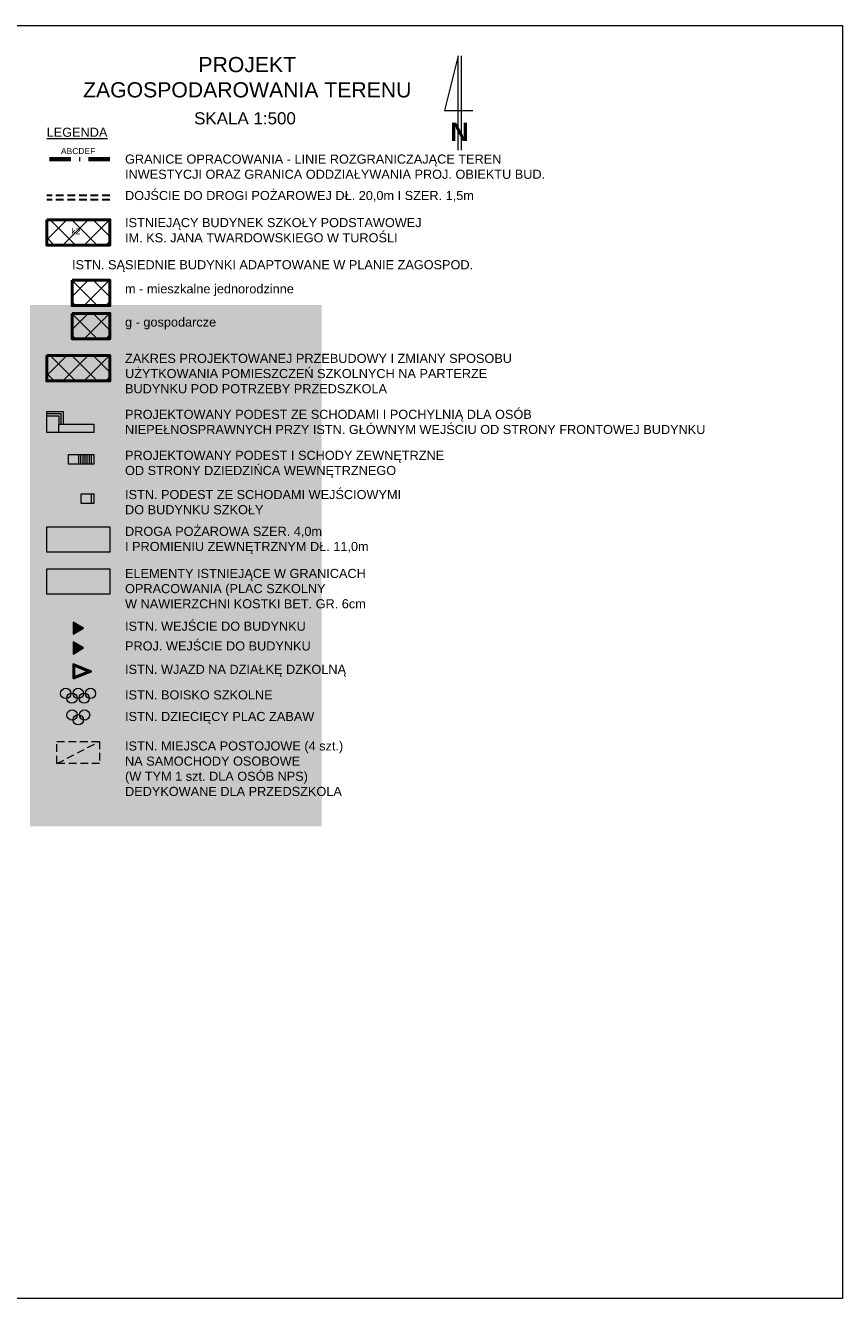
# Model space of a CAD drawing. Header units: millimetres. Extents: x -29624 to 9939, y -6894 to 6495.
# Tile 8 of 243: x -29461 to -29327, y 2127 to 2337. Entities that reach past the tile are written whole.
import ezdxf

# ---------------------------------------------------------------- set-up
doc = ezdxf.new("R2010")
doc.units = ezdxf.units.MM
doc.header["$MEASUREMENT"] = 0
doc.linetypes.add('DASHED', pattern=[19.05, 12.7, -6.35])
doc.linetypes.add('Kropki i Kreski', pattern=[920, 500, -200, 20, -200])
for name, color, linetype, lineweight in [('A_cienkie', 130, 'Continuous', 9), ('A_opisy', 81, 'Continuous', 13), ('A_przekrojowe główne', 50, 'Continuous', 50), ('A_widokowe', 160, 'Continuous', 18)]:
    doc.layers.add(name, color=color, linetype=linetype, lineweight=lineweight)
doc.layers.add('A_mapa', color=7, linetype='Continuous', lineweight=9, true_color=0xffffff)
doc.layers.add('A_zakres opracowania', color=7, linetype='Continuous', lineweight=70, true_color=0xe00038)
doc.styles.get("Standard").update_dxf_attribs({"font": 'arial.ttf'})
picture_1 = doc.add_image_def('image1.jpg', size_in_pixel=(6993, 4713))

msp = doc.modelspace()

# ---------------------------------------------------------------- hatches: boundary and pattern name
at = {"layer": 'A_cienkie'}
h = msp.add_hatch(dxfattribs=at)
h.set_pattern_fill('NET', color=256, scale=20, angle=45)
h.set_pattern_definition([(45, (-15.5467, 1.7596), (-1.76776695, 1.76776695), []), (135, (-15.5467, 1.7596), (-1.76776695, -1.76776695), [])])
h.paths.add_polyline_path([(-29457.886, 2304.755), (-29447.47, 2304.755), (-29447.47, 2300.577), (-29457.886, 2300.577)])
h = msp.add_hatch(dxfattribs=at)
h.set_pattern_fill('NET', color=256, scale=20, angle=45)
h.set_pattern_definition([(45, (-15.5467, -8.2063), (-1.76776695, 1.76776695), []), (135, (-15.5467, -8.2063), (-1.76776695, -1.76776695), [])])
h.paths.add_polyline_path([(-29453.704, 2294.789), (-29447.47, 2294.789), (-29447.47, 2290.611), (-29453.704, 2290.611)])
h = msp.add_hatch(dxfattribs=at)
h.set_pattern_fill('NET', color=256, scale=20, angle=45)
h.set_pattern_definition([(45, (-15.5467, -13.6917), (-1.76776695, 1.76776695), []), (135, (-15.5467, -13.6917), (-1.76776695, -1.76776695), [])])
h.paths.add_polyline_path([(-29453.704, 2289.304), (-29447.47, 2289.304), (-29447.47, 2285.126), (-29453.704, 2285.126)])
h = msp.add_hatch(dxfattribs=at)
h.set_pattern_fill('NET', color=256, scale=20, angle=45)
h.set_pattern_definition([(45, (-15.5467, -20.6403), (-1.76776695, 1.76776695), []), (135, (-15.5467, -20.6403), (-1.76776695, -1.76776695), [])])
h.paths.add_polyline_path([(-29457.886, 2282.355), (-29447.47, 2282.355), (-29447.47, 2278.177), (-29457.886, 2278.177)])
at = {"layer": 'A_widokowe', "lineweight": 9, "true_color": 0xe00000, "transparency": 33554534}
h = msp.add_hatch(color=12, dxfattribs=at)
h.dxf.hatch_style = 1
h.paths.add_polyline_path([(-29457.886, 2254.108), (-29447.47, 2254.108), (-29447.47, 2249.93), (-29457.886, 2249.93)])
at = {"layer": 'A_widokowe'}
h = msp.add_hatch(color=256, dxfattribs=at)
h.dxf.hatch_style = 1
h.paths.add_polyline_path([(-29453.539, 2236.373), (-29451.816, 2237.368), (-29453.539, 2238.363)])
at = {"layer": 'A_widokowe', "true_color": 0xe600e6}
h = msp.add_hatch(color=6, dxfattribs=at)
h.dxf.hatch_style = 1
h.paths.add_polyline_path([(-29453.539, 2233.117), (-29451.816, 2234.112), (-29453.539, 2235.106)])
at = {"layer": 'A_zakres opracowania', "lineweight": 9, "true_color": 0xffffff, "transparency": 33554636}
h = msp.add_hatch(color=7, dxfattribs=at)
h.dxf.hatch_style = 1
h.paths.add_polyline_path([(-29460.628, 2290.687), (-29412.541, 2290.687), (-29412.541, 2204.675), (-29460.628, 2204.675)])
at = {"layer": 'A_zakres opracowania', "lineweight": 9, "true_color": 0x7a7aff, "transparency": 33554534}
h = msp.add_hatch(color=171, dxfattribs=at)
h.dxf.hatch_style = 1
h.paths.add_polyline_path([(-29457.886, 2282.355), (-29447.47, 2282.355), (-29447.47, 2278.177), (-29457.886, 2278.177)])
at = {"layer": 'A_zakres opracowania', "lineweight": 9, "true_color": 0xa1a1a1, "transparency": 33554534}
h = msp.add_hatch(color=253, dxfattribs=at)
h.dxf.hatch_style = 1
h.paths.add_polyline_path([(-29455.536, 2272.774), (-29455.536, 2271.045), (-29455.186, 2271.045), (-29455.186, 2273.124), (-29457.886, 2273.124), (-29457.886, 2272.774)])
h.paths.add_polyline_path([(-29455.886, 2272.424), (-29455.886, 2271.045), (-29455.536, 2271.045), (-29455.536, 2272.774), (-29457.886, 2272.774), (-29457.886, 2272.424)])
h.paths.add_polyline_path([(-29457.886, 2272.424), (-29457.886, 2269.645), (-29455.886, 2269.645), (-29455.886, 2271.045), (-29455.886, 2272.424)])
h.paths.add_polyline_path([(-29455.886, 2271.045), (-29455.886, 2269.645), (-29450.136, 2269.645), (-29450.136, 2271.045)])
h = msp.add_hatch(color=253, dxfattribs=at)
h.dxf.hatch_style = 1
h.paths.add_polyline_path([(-29450.136, 2264.439), (-29454.276, 2264.439), (-29454.276, 2266.039), (-29450.136, 2266.039)])

# ---------------------------------------------------------------- linework, layer by layer
at = {"layer": 'A_przekrojowe główne'}
for points in [[(-29457.886, 2304.755), (-29447.47, 2304.755), (-29447.47, 2300.577), (-29457.886, 2300.577)], [(-29453.704, 2294.789), (-29447.47, 2294.789), (-29447.47, 2290.611), (-29453.704, 2290.611)], [(-29453.704, 2289.304), (-29447.47, 2289.304), (-29447.47, 2285.126), (-29453.704, 2285.126)], [(-29457.886, 2282.355), (-29447.47, 2282.355), (-29447.47, 2278.177), (-29457.886, 2278.177)]]:
    msp.add_lwpolyline(points, close=True, dxfattribs=at)
at = {"layer": 'A_widokowe'}
for p, q in [((-29389.568, 2331.779), (-29389.568, 2316.22)), ((-29452.586, 2264.439), (-29452.586, 2266.039)), ((-29452.236, 2264.439), (-29452.236, 2266.039)), ((-29451.886, 2264.439), (-29451.886, 2266.039)), ((-29451.536, 2264.439), (-29451.536, 2266.039)), ((-29451.186, 2264.439), (-29451.186, 2266.039)), ((-29450.836, 2264.439), (-29450.836, 2266.039)), ((-29450.486, 2264.439), (-29450.486, 2266.039)), ((-29450.486, 2257.969), (-29450.486, 2259.569))]:
    msp.add_line(p, q, dxfattribs=at)
at = {"layer": 'A_widokowe', "color": 12, "linetype": 'DASHED', "ltscale": 0.1, "true_color": 0xe00000}
msp.add_line((-29456.204, 2215.051), (-29449.152, 2218.703), dxfattribs=at)
at = {"layer": 'A_widokowe'}
for points in [[(-29390.068, 2316.22), (-29390.068, 2331.779), (-29392.316, 2322.799), (-29387.648, 2322.799)], [(-29455.886, 2269.645), (-29455.886, 2271.045), (-29450.136, 2271.045), (-29450.136, 2269.645), (-29457.886, 2269.645), (-29457.886, 2273.124)], [(-29457.886, 2273.124), (-29455.186, 2273.124), (-29455.186, 2271.045)], [(-29457.886, 2272.774), (-29455.536, 2272.774), (-29455.536, 2271.045)], [(-29457.886, 2272.424), (-29455.886, 2272.424), (-29455.886, 2271.045)]]:
    msp.add_lwpolyline(points, dxfattribs=at)
for points in [[(-29450.136, 2264.439), (-29454.276, 2264.439), (-29454.276, 2266.039), (-29450.136, 2266.039)], [(-29450.136, 2257.969), (-29452.176, 2257.969), (-29452.176, 2259.569), (-29450.136, 2259.569)], [(-29457.886, 2247.16), (-29447.47, 2247.16), (-29447.47, 2242.981), (-29457.886, 2242.981)], [(-29453.539, 2236.373), (-29451.816, 2237.368), (-29453.539, 2238.363)], [(-29453.539, 2233.117), (-29451.816, 2234.112), (-29453.539, 2235.106)]]:
    msp.add_lwpolyline(points, close=True, dxfattribs=at)
at = {"layer": 'A_widokowe', "color": 12, "true_color": 0xe00000}
msp.add_lwpolyline([(-29457.886, 2254.108), (-29447.47, 2254.108), (-29447.47, 2249.93), (-29457.886, 2249.93)], close=True, dxfattribs=at)
at = {"layer": 'A_widokowe', "lineweight": 30}
for points in [[(-29453.539, 2229.062), (-29450.559, 2230.256), (-29453.539, 2231.449)], [(-29453.339, 2229.357), (-29451.097, 2230.256), (-29453.339, 2231.154)]]:
    msp.add_lwpolyline(points, close=True, dxfattribs=at)
at = {"layer": 'A_widokowe', "color": 12, "linetype": 'DASHED', "ltscale": 0.1, "true_color": 0xe00000}
msp.add_lwpolyline([(-29456.204, 2218.703), (-29449.152, 2218.703), (-29449.152, 2215.051), (-29456.204, 2215.051)], close=True, dxfattribs=at)
at = {"layer": 'A_widokowe'}
for centre in [(-29454.746, 2226.622), (-29453.718, 2225.834), (-29452.678, 2226.622), (-29451.698, 2225.834), (-29450.67, 2226.622), (-29453.706, 2223.06), (-29452.678, 2222.272), (-29451.638, 2223.06)]:
    msp.add_circle(centre, 0.85, dxfattribs=at)
at = {"layer": 'A_zakres opracowania', "linetype": 'Kropki i Kreski', "ltscale": 0.007}
msp.add_line((-29447.47, 2314.759), (-29457.886, 2314.759), dxfattribs=at)
at = {"layer": 'A_zakres opracowania', "color": 200, "linetype": 'DASHED', "lineweight": 30, "ltscale": 0.1, "true_color": 0xb800f5}
for p, q in [((-29447.47, 2308.752), (-29457.886, 2308.752)), ((-29447.47, 2308.071), (-29457.886, 2308.071))]:
    msp.add_line(p, q, dxfattribs=at)

# ---------------------------------------------------------------- texts
at = {"layer": 'A_opisy', "attachment_point": 1}
for s, width, heights, insert, char_height in [('\\pi27.629;PROJEKT \\P\\pi8.6194;ZAGOSPODAROWANIA TERENU', 71.02635, [12.957], (-29460.499, 2331.611), 2.5), ('SKALA 1:500', 71.02635, [4.493], (-29433.577, 2322.493), 2), ('{\\LLEGENDA}', 15.04279, [3.316], (-29457.886, 2319.943), 1.5), ('GRANICE OPRACOWANIA - LINIE ROZGRANICZAJĄCE TEREN INWESTYCJI ORAZ GRANICA ODDZIAŁYWANIA PROJ. OBIEKTU BUD.', 71.02635, [10.517], (-29444.967, 2315.517), 1.5), ('DOJŚCIE DO DROGI POŻAROWEJ DŁ. 20,0m I SZER. 1,5m', 71.02635, [10.517], (-29444.967, 2309.51), 1.5), ('ISTNIEJĄCY BUDYNEK SZKOŁY PODSTAWOWEJ \\PIM. KS. JANA TWARDOWSKIEGO W TUROŚLI', 71.02635, [4.431], (-29444.967, 2305.04), 1.5), ('k2', 3.80897, [1.635], (-29453.79, 2303.362), 1), ('ISTN. SĄSIEDNIE BUDYNKI ADAPTOWANE W PLANIE ZAGOSPOD.', 73.35985, [3.529], (-29453.704, 2298.092), 1.5), ('m - mieszkalne jednorodzinne', 73.35985, [3.529], (-29444.967, 2294.114), 1.5), ('g - gospodarcze', 73.35985, [3.529], (-29444.967, 2288.628), 1.5), ('ZAKRES PROJEKTOWANEJ PRZEBUDOWY I ZMIANY SPOSOBU \\PUŻYTKOWANIA POMIESZCZEŃ SZKOLNYCH NA PARTERZE \\PBUDYNKU POD POTRZEBY PRZEDSZKOLA', 71.02635, [6.957], (-29444.967, 2282.64), 1.5), ('PROJEKTOWANY PODEST ZE SCHODAMI I POCHYLNIĄ DLA OSÓB \\PNIEPEŁNOSPRAWNYCH PRZY ISTN. GŁÓWNYM WEJŚCIU OD STRONY FRONTOWEJ BUDYNKU', 106.27537, [7.312], (-29444.967, 2273.409), 1.5), ('PROJEKTOWANY PODEST I SCHODY ZEWNĘTRZNE \\POD STRONY DZIEDZIŃCA WEWNĘTRZNEGO', 71.02635, [5.73], (-29444.967, 2266.649), 1.5), ('ISTN. PODEST ZE SCHODAMI WEJŚCIOWYMI \\PDO BUDYNKU SZKOŁY', 71.02635, [5.73], (-29444.967, 2260.178), 1.5), ('DROGA POŻAROWA SZER. 4,0m \\PI PROMIENIU ZEWNĘTRZNYM DŁ. 11,0m', 74.25046, [5.669], (-29444.967, 2254.108), 1.5), ('ELEMENTY ISTNIEJĄCE W GRANICACH \\POPRACOWANIA (PLAC SZKOLNY \\PW NAWIERZCHNI KOSTKI BET. GR. 6cm', 71.02635, [9.874], (-29444.967, 2247.16), 1.5), ('ISTN. WEJŚCIE DO BUDYNKU', 71.02635, [3.971], (-29444.967, 2238.456), 1.5), ('PROJ. WEJŚCIE DO BUDYNKU', 71.02635, [3.971], (-29444.967, 2235.2), 1.5), ('ISTN. WJAZD NA DZIAŁKĘ DZKOLNĄ', 71.02635, [3.971], (-29444.967, 2231.344), 1.5), ('ISTN. BOISKO SZKOLNE', 71.02635, [3.971], (-29444.967, 2227.127), 1.5), ('ISTN. DZIECIĘCY PLAC ZABAW', 71.02635, [3.971], (-29444.967, 2223.565), 1.5), ('ISTN. MIEJSCA POSTOJOWE (4 szt.) \\PNA SAMOCHODY OSOBOWE \\P(W TYM 1 szt. DLA OSÓB NPS) \\PDEDYKOWANE DLA PRZEDSZKOLA', 71.02635, [9.874], (-29444.967, 2218.703), 1.5)]:
    msp.add_mtext_dynamic_manual_height_columns(s, width=width, gutter_width=12.5, heights=heights, dxfattribs=dict(at, insert=insert, char_height=char_height))
at = {"layer": 'A_widokowe', "insert": (-29389.818, 2319.259), "char_height": 3, "attachment_point": 5}
msp.add_mtext_dynamic_manual_height_columns('{\\fArial|b1|i0|c238|p34;N}', width=5.17291, gutter_width=12.5, heights=[4.493], dxfattribs=at)
at = {"layer": 'A_zakres opracowania', "insert": (-29455.529, 2316.582), "char_height": 1, "attachment_point": 1}
msp.add_mtext_dynamic_manual_height_columns('ABCDEF', width=6.37253, gutter_width=12.5, heights=[2.02], dxfattribs=at)

# ---------------------------------------------------------------- pictures from other files: only their frames are drawn
at = {"layer": 'A_mapa'}
image = msp.add_image(picture_1, insert=(-29623.703, 2126.793), size_in_units=(297.027, 210.018), dxfattribs=at)
image.dxf.flags = 7

doc.saveas('drawing.dxf')
